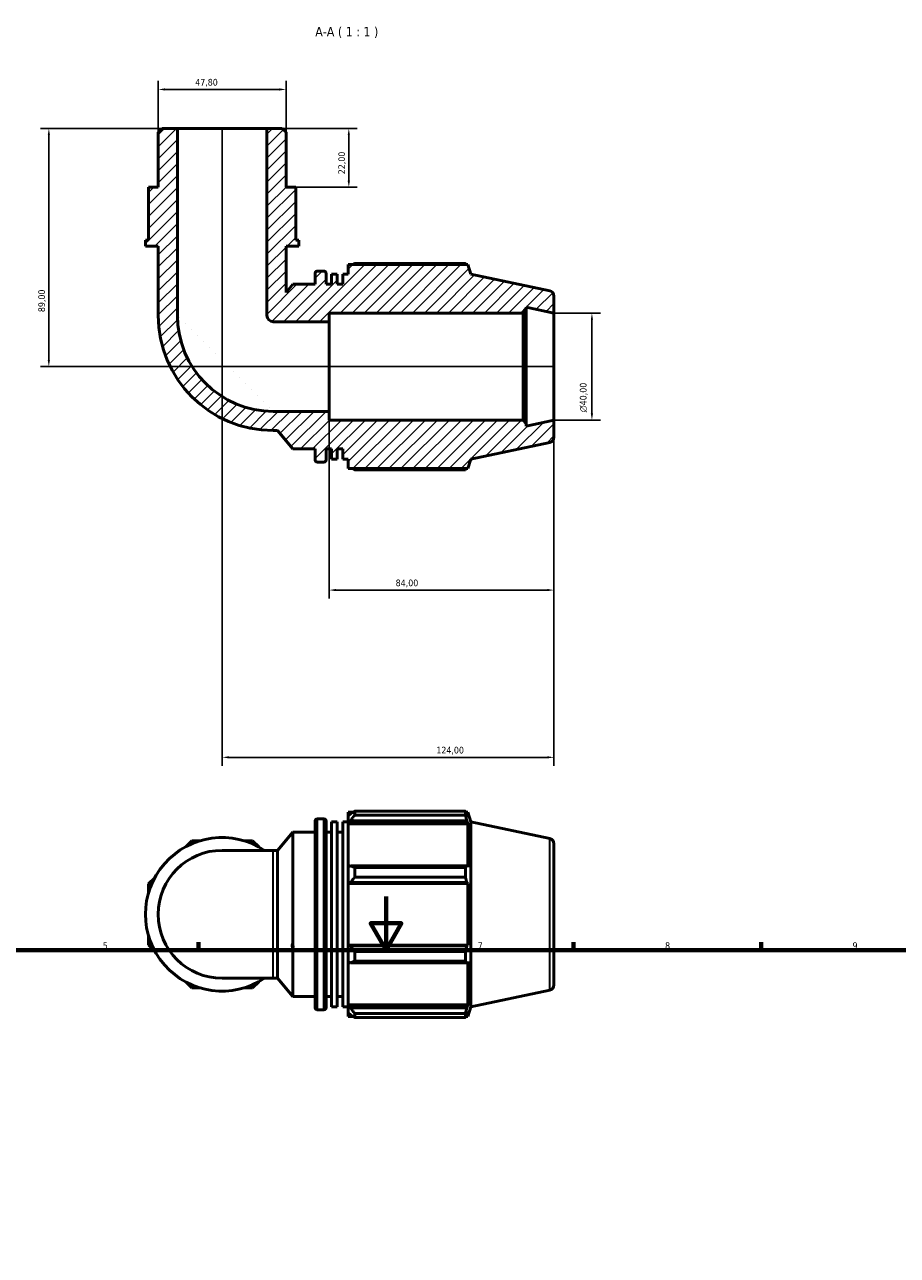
# Model space of a CAD drawing. Header units: millimetres. Extents: x 0 to 931, y 0 to 920.
# Tile 4 of 6: x 285 to 612, y 460 to 920. Entities that reach past the tile are written whole.
import ezdxf

# ---------------------------------------------------------------- set-up
doc = ezdxf.new("R2010")
doc.units = ezdxf.units.MM
for name, color, linetype, lineweight in [('Border (ISO)', 7, 'Continuous', 70), ('Dimension (ISO)', 7, 'Continuous', 25), ('Hatch (ISO)', 7, 'Continuous', 18), ('Symbol (ISO)', 7, 'Continuous', 25), ('Visible (ISO)', 7, 'Continuous', 50), ('Visible Narrow (ISO)', 7, 'Continuous', 35)]:
    doc.layers.add(name, color=color, linetype=linetype, lineweight=lineweight)
doc.styles.add('Label Text (ISO)', font='tahoma.ttf')
doc.styles.add('Note Text (ISO)', font='tahoma.ttf')
doc.dimstyles.new('Default (ISO)', dxfattribs={"dimtxt": 2.5, "dimasz": 2.5, "dimexe": 3.175, "dimexo": 0, "dimgap": 0.762, "dimtad": 1, "dimrnd": 1e-08, "dimzin": 0, "dimtxsty": 'Note Text (ISO)', "dimcen": 0.09, "dimdle": 10, "dimclrd": 256, "dimclre": 256, "dimclrt": 232, "dimazin": 0, "dimtfac": 1.40208, "dimtmove": 0, "dimatfit": 3, "dimfxl": 1, "dimtolj": 1, "dimtzin": 0, "dimlwd": -1, "dimlwe": -1, "dimarcsym": 0})

# ---------------------------------------------------------------- blocks, each defined once
blk = doc.blocks.new('Borders Default Border')
at = {"layer": 'Border (ISO)'}
for p, q in [((350.42, 574), (350.42, 576.9)), ((490.58, 574), (490.58, 576.9)), ((560.67, 574), (560.67, 576.9))]:
    blk.add_line(p, q, dxfattribs=at)
at = {"layer": 'Border (ISO)', "flags": 128}
for points in [[(420.5, 594), (420.5, 574), (414.73, 584), (426.27, 584), (420.5, 574)], [(20, 20), (20, 574), (821, 574), (821, 20), (20, 20)]]:
    blk.add_lwpolyline(points, dxfattribs=at)
at = {"layer": 'Border (ISO)', "color": 232, "true_color": 0xca0064, "char_height": 2.5, "attachment_point": 7, "style": 'Note Text (ISO)'}
for s, insert in [('5', (314.64, 574.35)), ('6', (384.66, 574.35)), ('7', (454.77, 574.4)), ('8', (524.81, 574.34)), ('9', (594.88, 574.35))]:
    blk.add_mtext(s, dxfattribs=dict(at, insert=insert))
blk = doc.blocks.new('*D7')
at = {"layer": 'Defpoints', "color": 0, "transparency": 16777216}
for p in [(483.26, 812), (483.26, 772), (497.46, 772)]:
    blk.add_point(p, dxfattribs=at)
at = {"layer": 'Dimension (ISO)', "transparency": 16777216}
for p, q in [((483.26, 812), (500.64, 812)), ((497.46, 809.5), (497.46, 774.5)), ((483.26, 772), (500.64, 772))]:
    blk.add_line(p, q, dxfattribs=at)
for points in [[(497.05, 809.5), (497.88, 809.5), (497.46, 812)], [(497.05, 774.5), (497.88, 774.5), (497.46, 772)]]:
    blk.add_solid(points, dxfattribs=at)
at = {"layer": 'Dimension (ISO)', "color": 232, "true_color": 0xca0064, "transparency": 16777216, "insert": (492.94, 774.95), "char_height": 2.5, "attachment_point": 1, "rotation": 90, "style": 'Note Text (ISO)'}
blk.add_mtext('\\A1;\\fAIGDT|b0|i0;\\H2.5000;\\ln\\fTahoma|b0|i0;\\H2.5000;40,00', dxfattribs=at)
blk = doc.blocks.new('*D8')
at = {"layer": 'Defpoints', "color": 0, "transparency": 16777216}
for p in [(399.26, 775.27), (483.26, 772), (399.26, 708.5)]:
    blk.add_point(p, dxfattribs=at)
at = {"layer": 'Dimension (ISO)', "transparency": 16777216}
for p, q in [((399.26, 775.27), (399.26, 705.33)), ((483.26, 772), (483.26, 705.33)), ((480.76, 708.5), (401.76, 708.5))]:
    blk.add_line(p, q, dxfattribs=at)
for points in [[(401.76, 708.92), (401.76, 708.09), (399.26, 708.5)], [(480.76, 708.92), (480.76, 708.09), (483.26, 708.5)]]:
    blk.add_solid(points, dxfattribs=at)
at = {"layer": 'Dimension (ISO)', "color": 232, "true_color": 0xca0064, "transparency": 16777216, "insert": (424.11, 712.44), "char_height": 2.5, "attachment_point": 1, "style": 'Note Text (ISO)'}
blk.add_mtext('\\A1;84,00', dxfattribs=at)
blk = doc.blocks.new('*D9')
at = {"layer": 'Defpoints', "color": 0, "transparency": 16777216}
for p in [(375.99, 881), (386.74, 859), (406.59, 859)]:
    blk.add_point(p, dxfattribs=at)
at = {"layer": 'Dimension (ISO)', "transparency": 16777216}
for p, q in [((375.99, 881), (409.77, 881)), ((406.59, 878.5), (406.59, 861.5)), ((386.74, 859), (409.77, 859))]:
    blk.add_line(p, q, dxfattribs=at)
for points in [[(406.17, 878.5), (407.01, 878.5), (406.59, 881)], [(406.17, 861.5), (407.01, 861.5), (406.59, 859)]]:
    blk.add_solid(points, dxfattribs=at)
at = {"layer": 'Dimension (ISO)', "color": 232, "true_color": 0xca0064, "transparency": 16777216, "insert": (402.66, 863.89), "char_height": 2.5, "attachment_point": 1, "rotation": 90, "style": 'Note Text (ISO)'}
blk.add_mtext('\\A1;22,00', dxfattribs=at)
blk = doc.blocks.new('*D10')
at = {"layer": 'Defpoints', "color": 0, "transparency": 16777216}
for p in [(359.26, 881), (483.26, 772), (483.26, 646)]:
    blk.add_point(p, dxfattribs=at)
at = {"layer": 'Dimension (ISO)', "transparency": 16777216}
for p, q in [((359.26, 881), (359.26, 642.83)), ((483.26, 772), (483.26, 642.83)), ((361.76, 646), (480.76, 646))]:
    blk.add_line(p, q, dxfattribs=at)
for points in [[(361.76, 646.42), (361.76, 645.59), (359.26, 646)], [(480.76, 646.42), (480.76, 645.59), (483.26, 646)]]:
    blk.add_solid(points, dxfattribs=at)
at = {"layer": 'Dimension (ISO)', "color": 232, "true_color": 0xca0064, "transparency": 16777216, "insert": (439.3, 649.94), "char_height": 2.5, "attachment_point": 1, "style": 'Note Text (ISO)'}
blk.add_mtext('\\A1;124,00', dxfattribs=at)
blk = doc.blocks.new('*D11')
at = {"layer": 'Defpoints', "color": 0, "transparency": 16777216}
for p in [(342.53, 881), (294.47, 792), (483.26, 792)]:
    blk.add_point(p, dxfattribs=at)
at = {"layer": 'Dimension (ISO)', "transparency": 16777216}
for p, q in [((342.53, 881), (291.29, 881)), ((294.47, 878.5), (294.47, 794.5)), ((483.26, 792), (291.29, 792))]:
    blk.add_line(p, q, dxfattribs=at)
for points in [[(294.05, 878.5), (294.88, 878.5), (294.47, 881)], [(294.05, 794.5), (294.88, 794.5), (294.47, 792)]]:
    blk.add_solid(points, dxfattribs=at)
at = {"layer": 'Dimension (ISO)', "color": 232, "true_color": 0xca0064, "transparency": 16777216, "insert": (290.53, 812.36), "char_height": 2.5, "attachment_point": 1, "rotation": 90, "style": 'Note Text (ISO)'}
blk.add_mtext('\\A1;89,00', dxfattribs=at)
blk = doc.blocks.new('*D12')
at = {"layer": 'Defpoints', "color": 0, "transparency": 16777216}
for p in [(335.35, 895.57), (335.35, 879.57), (383.16, 879.57)]:
    blk.add_point(p, dxfattribs=at)
at = {"layer": 'Dimension (ISO)', "transparency": 16777216}
for p, q in [((335.35, 879.57), (335.35, 898.74)), ((383.16, 879.57), (383.16, 898.74)), ((380.66, 895.57), (337.85, 895.57))]:
    blk.add_line(p, q, dxfattribs=at)
for points in [[(337.85, 895.98), (337.85, 895.15), (335.35, 895.57)], [(380.66, 895.98), (380.66, 895.15), (383.16, 895.57)]]:
    blk.add_solid(points, dxfattribs=at)
at = {"layer": 'Dimension (ISO)', "color": 232, "true_color": 0xca0064, "transparency": 16777216, "insert": (349.18, 899.51), "char_height": 2.5, "attachment_point": 1, "style": 'Note Text (ISO)'}
blk.add_mtext('\\A1;47,80', dxfattribs=at)

msp = doc.modelspace()

# ---------------------------------------------------------------- hatches: boundary and pattern name
at = {"layer": 'Hatch (ISO)'}
h = msp.add_hatch(dxfattribs=at)
h.set_pattern_fill('ANSI31', color=256, scale=25.4, style=0)
h.set_pattern_definition([(45, (0, 0), (-2.245064, 2.245064), [])])
edge = h.paths.add_edge_path()
edge.add_line((383.158, 879.568), (381.724, 881.002))
edge.add_line((381.724, 881.002), (375.987, 881.002))
edge.add_line((375.987, 881.002), (375.987, 811.124))
edge.add_ellipse((378.378, 811.124), major_axis=(-2.39, 0), ratio=1, start_angle=0, end_angle=90)
edge.add_line((378.378, 808.733), (399.256, 808.733))
edge.add_line((399.256, 808.733), (399.256, 812.002))
edge.add_line((399.256, 812.002), (471.723, 812.002))
edge.add_line((471.723, 812.002), (472.923, 813.202))
edge.add_line((472.923, 813.202), (472.923, 814.199))
edge.add_line((472.923, 814.199), (483.256, 812.002))
edge.add_line((483.256, 812.002), (483.256, 818.383))
edge.add_ellipse((481.256, 818.383), major_axis=(2, 0), ratio=1, start_angle=0, end_angle=78)
edge.add_line((481.672, 820.339), (452.256, 826.592))
edge.add_line((452.256, 826.592), (451.106, 830.132))
edge.add_line((451.106, 830.132), (406.376, 830.132))
edge.add_line((406.376, 830.132), (406.376, 826.602))
edge.add_line((406.376, 826.602), (404.31, 826.602))
edge.add_line((404.31, 826.602), (404.31, 822.752))
edge.add_line((404.31, 822.752), (402.243, 822.752))
edge.add_line((402.243, 822.752), (402.243, 826.602))
edge.add_line((402.243, 826.602), (400.176, 826.602))
edge.add_line((400.176, 826.602), (400.176, 822.752))
edge.add_line((400.176, 822.752), (398.11, 822.752))
edge.add_line((398.11, 822.752), (398.11, 826.872))
edge.add_ellipse((397.31, 826.872), major_axis=(0.8, 0), ratio=1, start_angle=0, end_angle=90)
edge.add_line((397.31, 827.672), (394.776, 827.672))
edge.add_ellipse((394.776, 826.872), major_axis=(0, 0.8), ratio=1, start_angle=0, end_angle=90)
edge.add_line((393.976, 826.872), (393.976, 822.752))
edge.add_line((393.976, 822.752), (385.71, 822.752))
edge.add_line((385.71, 822.752), (383.158, 819.711))
edge.add_line((383.158, 819.711), (383.158, 837.002))
edge.add_line((383.158, 837.002), (387.938, 837.002))
edge.add_line((387.938, 837.002), (387.938, 839.202))
edge.add_line((387.938, 839.202), (386.743, 839.202))
edge.add_line((386.743, 839.202), (386.743, 852.402))
edge.add_line((386.743, 852.402), (386.743, 859.002))
edge.add_line((386.743, 859.002), (383.158, 859.002))
edge.add_line((383.158, 859.002), (383.158, 879.568))
edge = h.paths.add_edge_path()
edge.add_line((336.789, 881.002), (335.355, 879.568))
edge.add_line((335.355, 879.568), (335.355, 859.002))
edge.add_line((335.355, 859.002), (331.77, 859.002))
edge.add_line((331.77, 859.002), (331.77, 852.402))
edge.add_line((331.77, 852.402), (331.77, 839.202))
edge.add_line((331.77, 839.202), (330.575, 839.202))
edge.add_line((330.575, 839.202), (330.575, 837.002))
edge.add_line((330.575, 837.002), (335.355, 837.002))
edge.add_line((335.355, 837.002), (335.355, 811.124))
edge.add_ellipse((378.378, 811.124), major_axis=(-43.023, 0), ratio=1, start_angle=0, end_angle=90)
edge.add_line((378.378, 768.101), (379.963, 768.101))
edge.add_line((379.963, 768.101), (385.71, 761.252))
edge.add_line((385.71, 761.252), (393.976, 761.252))
edge.add_line((393.976, 761.252), (393.976, 757.132))
edge.add_ellipse((394.776, 757.132), major_axis=(-0.8, 0), ratio=1, start_angle=0, end_angle=90)
edge.add_line((394.776, 756.332), (397.31, 756.332))
edge.add_ellipse((397.31, 757.132), major_axis=(0, -0.8), ratio=1, start_angle=0, end_angle=90)
edge.add_line((398.11, 757.132), (398.11, 761.252))
edge.add_line((398.11, 761.252), (400.176, 761.252))
edge.add_line((400.176, 761.252), (400.176, 757.402))
edge.add_line((400.176, 757.402), (402.243, 757.402))
edge.add_line((402.243, 757.402), (402.243, 761.252))
edge.add_line((402.243, 761.252), (404.31, 761.252))
edge.add_line((404.31, 761.252), (404.31, 757.402))
edge.add_line((404.31, 757.402), (406.376, 757.402))
edge.add_line((406.376, 757.402), (406.376, 753.872))
edge.add_line((406.376, 753.872), (451.106, 753.872))
edge.add_line((451.106, 753.872), (452.256, 757.413))
edge.add_line((452.256, 757.413), (481.672, 763.666))
edge.add_ellipse((481.256, 765.622), major_axis=(0.416, -1.956), ratio=1, start_angle=0, end_angle=78)
edge.add_line((483.256, 765.622), (483.256, 772.002))
edge.add_line((483.256, 772.002), (472.923, 769.806))
edge.add_line((472.923, 769.806), (472.923, 770.802))
edge.add_line((472.923, 770.802), (471.723, 772.002))
edge.add_line((471.723, 772.002), (399.256, 772.002))
edge.add_line((399.256, 772.002), (399.256, 775.271))
edge.add_line((399.256, 775.271), (378.378, 775.271))
edge.add_ellipse((378.378, 811.124), major_axis=(0, -35.852), ratio=1, start_angle=270, end_angle=360, ccw=False)
edge.add_line((342.525, 811.124), (342.525, 881.002))
edge.add_line((342.525, 881.002), (336.789, 881.002))

# ---------------------------------------------------------------- linework, layer by layer
at = {"layer": 'Visible (ISO)'}
for p, q in [((336.789, 881.002), (335.355, 879.568)), ((335.355, 879.568), (335.355, 859.002)), ((342.525, 881.002), (336.789, 881.002)), ((342.525, 811.124), (342.525, 881.002)), ((375.987, 881.002), (342.525, 881.002)), ((381.724, 881.002), (375.987, 881.002)), ((375.987, 881.002), (375.987, 811.124)), ((383.158, 879.568), (381.724, 881.002)), ((383.158, 859.002), (383.158, 879.568)), ((335.355, 859.002), (331.77, 859.002)), ((331.77, 859.002), (331.77, 852.402)), ((386.743, 859.002), (383.158, 859.002)), ((386.743, 852.402), (386.743, 859.002)), ((331.77, 852.402), (331.77, 839.202)), ((386.743, 839.202), (386.743, 852.402)), ((331.77, 839.202), (330.575, 839.202)), ((330.575, 839.202), (330.575, 837.002)), ((387.938, 839.202), (386.743, 839.202)), ((387.938, 837.002), (387.938, 839.202)), ((330.575, 837.002), (335.355, 837.002)), ((335.355, 837.002), (335.355, 811.124)), ((383.158, 819.711), (383.158, 837.002)), ((383.158, 837.002), (387.938, 837.002)), ((451.106, 830.132), (406.376, 830.132)), ((406.376, 830.132), (406.376, 826.602)), ((450.173, 830.58), (408.836, 830.58)), ((452.256, 826.592), (451.106, 830.132)), ((393.976, 826.872), (393.976, 822.752)), ((397.31, 827.672), (394.776, 827.672)), ((398.11, 822.752), (398.11, 826.872)), ((402.243, 826.602), (400.176, 826.602)), ((400.176, 826.602), (400.176, 822.752)), ((402.243, 822.752), (402.243, 826.602)), ((406.376, 826.602), (404.31, 826.602)), ((404.31, 826.602), (404.31, 822.752)), ((481.672, 820.339), (452.256, 826.592)), ((385.71, 822.752), (383.158, 819.711)), ((393.976, 822.752), (385.71, 822.752)), ((400.176, 822.752), (398.11, 822.752)), ((404.31, 822.752), (402.243, 822.752)), ((472.923, 813.202), (472.923, 814.199)), ((472.923, 814.199), (483.256, 812.002)), ((483.256, 812.002), (483.256, 818.383)), ((399.256, 808.733), (399.256, 812.002)), ((399.256, 812.002), (471.723, 812.002)), ((471.723, 812.002), (472.923, 813.202)), ((471.723, 812.002), (471.723, 772.002)), ((472.923, 770.802), (472.923, 813.202)), ((483.256, 772.002), (483.256, 812.002)), ((378.378, 808.733), (399.256, 808.733)), ((399.256, 775.271), (399.256, 808.733)), ((399.256, 775.271), (378.378, 775.271)), ((399.256, 772.002), (399.256, 775.271)), ((378.378, 768.101), (379.963, 768.101)), ((379.963, 768.101), (385.71, 761.252)), ((471.723, 772.002), (399.256, 772.002)), ((472.923, 770.802), (471.723, 772.002)), ((483.256, 772.002), (472.923, 769.806)), ((472.923, 769.806), (472.923, 770.802)), ((483.256, 765.622), (483.256, 772.002)), ((452.256, 757.413), (481.672, 763.666)), ((385.71, 761.252), (393.976, 761.252)), ((393.976, 761.252), (393.976, 757.132)), ((398.11, 757.132), (398.11, 761.252)), ((398.11, 761.252), (400.176, 761.252)), ((400.176, 761.252), (400.176, 757.402)), ((402.243, 757.402), (402.243, 761.252)), ((402.243, 761.252), (404.31, 761.252)), ((404.31, 761.252), (404.31, 757.402)), ((394.776, 756.332), (397.31, 756.332)), ((400.176, 757.402), (402.243, 757.402)), ((404.31, 757.402), (406.376, 757.402)), ((406.376, 757.402), (406.376, 753.872)), ((451.106, 753.872), (452.256, 757.413)), ((406.376, 753.872), (451.106, 753.872)), ((408.836, 753.424), (450.173, 753.424)), ((406.376, 625.471), (406.376, 624.097)), ((406.376, 625.471), (408.122, 625.471)), ((408.836, 625.919), (408.836, 624.436)), ((408.836, 625.919), (450.173, 625.919)), ((450.173, 624.436), (450.173, 625.919)), ((450.406, 625.471), (451.106, 625.471)), ((452.256, 621.93), (451.106, 625.471)), ((451.106, 623.706), (451.106, 625.471)), ((393.976, 552.471), (393.976, 622.211)), ((394.776, 623.011), (397.31, 623.011)), ((398.11, 622.211), (398.11, 552.471)), ((400.176, 552.741), (400.176, 621.941)), ((400.176, 621.941), (402.243, 621.941)), ((402.243, 552.741), (402.243, 621.941)), ((404.31, 552.741), (404.31, 621.941)), ((404.31, 621.941), (406.376, 621.941)), ((407.196, 624.879), (406.376, 624.097)), ((406.376, 621.526), (406.376, 624.097)), ((406.376, 621.526), (407.196, 622.253)), ((406.376, 621.162), (406.376, 621.526)), ((406.376, 621.162), (406.376, 605.136)), ((406.376, 621.162), (451.106, 621.162)), ((407.196, 622.253), (450.706, 622.253)), ((450.173, 624.436), (408.836, 624.436)), ((451.106, 623.706), (450.706, 624.879)), ((450.706, 622.253), (451.106, 621.162)), ((451.106, 604.947), (451.106, 621.162)), ((452.256, 552.751), (452.256, 621.93)), ((481.672, 615.677), (452.256, 621.93)), ((379.963, 611.242), (385.71, 618.091)), ((385.71, 556.591), (385.71, 618.091)), ((385.71, 618.091), (393.976, 618.091)), ((398.11, 618.091), (400.176, 618.091)), ((402.243, 618.091), (404.31, 618.091)), ((347.871, 614.827), (345.614, 612.57)), ((351.063, 614.827), (347.871, 614.827)), ((370.642, 614.827), (367.449, 614.827)), ((372.899, 612.57), (370.642, 614.827)), ((483.256, 613.721), (483.256, 560.96)), ((378.378, 611.242), (359.256, 611.242)), ((378.378, 611.242), (379.963, 611.242)), ((379.963, 563.439), (379.963, 611.242)), ((407.196, 605.515), (406.376, 605.136)), ((406.376, 598.93), (406.376, 605.136)), ((450.706, 605.515), (407.196, 605.515)), ((408.836, 604.803), (408.836, 601.223)), ((408.836, 604.803), (450.173, 604.803)), ((450.173, 601.223), (450.173, 604.803)), ((451.106, 604.947), (450.706, 605.515)), ((334.027, 600.983), (331.77, 598.726)), ((331.77, 598.726), (331.77, 595.534)), ((406.376, 598.93), (407.196, 599.176)), ((406.376, 598.807), (406.376, 598.93)), ((406.376, 598.807), (406.376, 575.875)), ((406.376, 598.807), (451.106, 598.807)), ((407.196, 599.176), (450.706, 599.176)), ((450.173, 601.223), (408.836, 601.223)), ((450.706, 599.176), (451.106, 598.807)), ((451.106, 575.875), (451.106, 598.807)), ((331.77, 579.148), (331.77, 575.955)), ((331.77, 575.955), (334.027, 573.698)), ((406.376, 575.751), (406.376, 575.875)), ((406.376, 575.875), (451.106, 575.875)), ((406.376, 569.545), (406.376, 575.751)), ((407.196, 575.505), (406.376, 575.751)), ((450.706, 575.505), (407.196, 575.505)), ((451.106, 575.875), (450.706, 575.505)), ((408.836, 573.458), (408.836, 569.878)), ((408.836, 573.458), (450.173, 573.458)), ((450.173, 569.878), (450.173, 573.458)), ((406.376, 569.545), (407.196, 569.166)), ((406.376, 569.545), (406.376, 553.519)), ((407.196, 569.166), (450.706, 569.166)), ((450.173, 569.878), (408.836, 569.878)), ((450.706, 569.166), (451.106, 569.734)), ((451.106, 553.519), (451.106, 569.734)), ((345.614, 562.111), (347.871, 559.854)), ((359.256, 563.439), (378.378, 563.439)), ((370.642, 559.854), (372.899, 562.111)), ((378.378, 563.439), (379.963, 563.439)), ((379.963, 563.439), (385.71, 556.591)), ((347.871, 559.854), (351.063, 559.854)), ((367.449, 559.854), (370.642, 559.854)), ((385.71, 556.591), (393.976, 556.591)), ((398.11, 556.591), (400.176, 556.591)), ((402.243, 556.591), (404.31, 556.591)), ((481.672, 559.004), (452.256, 552.751)), ((400.176, 552.741), (402.243, 552.741)), ((404.31, 552.741), (406.376, 552.741)), ((406.376, 553.155), (406.376, 553.519)), ((406.376, 553.519), (451.106, 553.519)), ((406.376, 550.584), (406.376, 553.155)), ((407.196, 552.428), (406.376, 553.155)), ((450.706, 552.428), (407.196, 552.428)), ((451.106, 553.519), (450.706, 552.428)), ((452.256, 552.751), (451.106, 549.211)), ((394.776, 551.671), (397.31, 551.671)), ((406.376, 550.584), (407.196, 549.802)), ((406.376, 550.584), (406.376, 549.211)), ((406.376, 549.211), (408.122, 549.211)), ((408.836, 550.245), (408.836, 548.763)), ((408.836, 550.245), (450.173, 550.245)), ((450.173, 548.763), (408.836, 548.763)), ((450.173, 548.763), (450.173, 550.245)), ((450.406, 549.211), (451.106, 549.211)), ((450.706, 549.802), (451.106, 550.975)), ((451.106, 549.211), (451.106, 550.975))]:
    msp.add_line(p, q, dxfattribs=at)
for centre, radius, start, end in [((394.776, 826.872), 0.8, 90, 180), ((397.31, 826.872), 0.8, 0, 90), ((481.256, 818.383), 2, 0, 78), ((378.378, 811.124), 43.023, 180, 270), ((378.378, 811.124), 35.852, 180, 270), ((378.378, 811.124), 2.39, 180, 270), ((481.256, 765.622), 2, 282, 0), ((394.776, 757.132), 0.8, 180, 270), ((397.31, 757.132), 0.8, 270, 0), ((394.776, 622.211), 0.8, 90, 180), ((397.31, 622.211), 0.8, 0, 90), ((359.256, 587.341), 28.682, 56.44269, 303.55731), ((481.256, 613.721), 2, 0, 78), ((359.256, 587.341), 23.901, 90, 270), ((481.256, 560.96), 2, 282, 0), ((394.776, 552.471), 0.8, 180, 270), ((397.31, 552.471), 0.8, 270, 0)]:
    msp.add_arc(centre, radius, start, end, dxfattribs=at)
for points, weights in [([(408.122, 830.132), (408.473, 830.354), (408.836, 830.58)], [1.01323518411, 1.01561837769, 1.01785635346]), ([(450.406, 830.132), (450.291, 830.354), (450.173, 830.58)], [1.00142037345, 1.00078407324, 1]), ([(408.836, 753.424), (408.473, 753.65), (408.122, 753.872)], [1.01785635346, 1.01561837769, 1.01323518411]), ([(450.173, 753.424), (450.291, 753.65), (450.406, 753.872)], [1, 1.00078407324, 1.00142037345]), ([(408.836, 625.919), (407.984, 625.388), (407.196, 624.879)], [1.01785635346, 1.01261861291, 1.00658545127]), ([(450.173, 625.919), (450.45, 625.388), (450.706, 624.879)], [1, 1.00184242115, 1.00286889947]), ([(407.196, 622.253), (407.984, 623.322), (408.836, 624.436)], [1.00658545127, 1.01261861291, 1.01785635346]), ([(450.706, 622.253), (450.45, 623.322), (450.173, 624.436)], [1.00286889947, 1.00184242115, 1]), ([(408.836, 604.803), (407.984, 605.166), (407.196, 605.515)], [1.01785635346, 1.01261861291, 1.00658545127]), ([(450.173, 604.803), (450.45, 605.166), (450.706, 605.515)], [1, 1.00184242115, 1.00286889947]), ([(407.196, 599.176), (407.984, 600.179), (408.836, 601.223)], [1.00658545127, 1.01261861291, 1.01785635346]), ([(450.706, 599.176), (450.45, 600.179), (450.173, 601.223)], [1.00286889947, 1.00184242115, 1]), ([(408.836, 573.458), (407.984, 574.502), (407.196, 575.505)], [1.01785635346, 1.01261861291, 1.00658545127]), ([(450.173, 573.458), (450.45, 574.502), (450.706, 575.505)], [1, 1.00184242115, 1.00286889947]), ([(407.196, 569.166), (407.984, 569.515), (408.836, 569.878)], [1.00658545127, 1.01261861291, 1.01785635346]), ([(450.706, 569.166), (450.45, 569.515), (450.173, 569.878)], [1.00286889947, 1.00184242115, 1]), ([(408.836, 550.245), (407.984, 551.359), (407.196, 552.428)], [1.01785635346, 1.01261861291, 1.00658545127]), ([(450.173, 550.245), (450.45, 551.359), (450.706, 552.428)], [1, 1.00184242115, 1.00286889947]), ([(407.196, 549.802), (407.984, 549.293), (408.836, 548.763)], [1.00658545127, 1.01261861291, 1.01785635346]), ([(450.706, 549.802), (450.45, 549.293), (450.173, 548.763)], [1.00286889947, 1.00184242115, 1])]:
    msp.add_rational_spline(points, weights, degree=2, dxfattribs=at)
at = {"layer": 'Visible Narrow (ISO)'}
for p, q in [((394.776, 622.571), (394.776, 552.11)), ((397.31, 552.11), (397.31, 622.571)), ((481.672, 559.353), (481.672, 615.328)), ((378.378, 563.733), (378.378, 610.948))]:
    msp.add_line(p, q, dxfattribs=at)

# ---------------------------------------------------------------- block references
msp.add_blockref('Borders Default Border', (0, 0))

# ---------------------------------------------------------------- texts
at = {"layer": 'Symbol (ISO)', "insert": (394.053, 914.795), "char_height": 3.5, "attachment_point": 7, "style": 'Label Text (ISO)'}
msp.add_mtext('A-A ( 1 : 1 )', dxfattribs=at)

# ---------------------------------------------------------------- dimensions: what is measured, and where the dimension line sits
at = {"layer": 'Dimension (ISO)'}
dim = msp.add_linear_dim(base=(335.355, 895.568), p1=(383.158, 879.568), p2=(335.355, 879.568), dimstyle='Default (ISO)', override={"dimdec": 2, "dimtp": 0, "dimtm": 0, "dimtdec": 2, "dimtofl": 0, "dimatfit": 1}, dxfattribs=at)
dim.commit()
dim.dimension.update_dxf_attribs({"geometry": '*D12', "text_midpoint": (353.351, 895.568), "dimtype": 160})
for base, p1, p2, angle, picture, middle in [((294.466, 792.002), (342.525, 881.002), (483.256, 792.002), 90, '*D11', (294.466, 816.502)), ((483.256, 646.002), (359.256, 881.002), (483.256, 772.002), 180, '*D10', (444.256, 646.002)), ((406.591, 859.002), (375.987, 881.002), (386.743, 859.002), 270, '*D9', (406.591, 868.002)), ((399.256, 708.502), (483.256, 772.002), (399.256, 775.271), 180, '*D8', (428.256, 708.502))]:
    dim = msp.add_linear_dim(base=base, p1=p1, p2=p2, angle=angle, dimstyle='Default (ISO)', override={"dimdec": 2, "dimtp": 0, "dimtm": 0, "dimtdec": 2, "dimtofl": 0, "dimatfit": 1}, dxfattribs=at)
    dim.commit()
    dim.dimension.update_dxf_attribs({"geometry": picture, "text_midpoint": middle, "dimtype": 160})
dim = msp.add_linear_dim(base=(497.462, 772.002), p1=(483.256, 812.002), p2=(483.256, 772.002), angle=90, text='\\fAIGDT|b0|i0;\\H2.5000;\\ln\\fTahoma|b0|i0;\\H2.5000;<>', dimstyle='Default (ISO)', override={"dimdec": 2, "dimtp": 0, "dimtm": 0, "dimtdec": 2, "dimtofl": 0, "dimatfit": 1}, dxfattribs=at)
dim.commit()
dim.dimension.update_dxf_attribs({"geometry": '*D7', "text_midpoint": (497.462, 780.502), "dimtype": 160})

doc.saveas('drawing.dxf')
